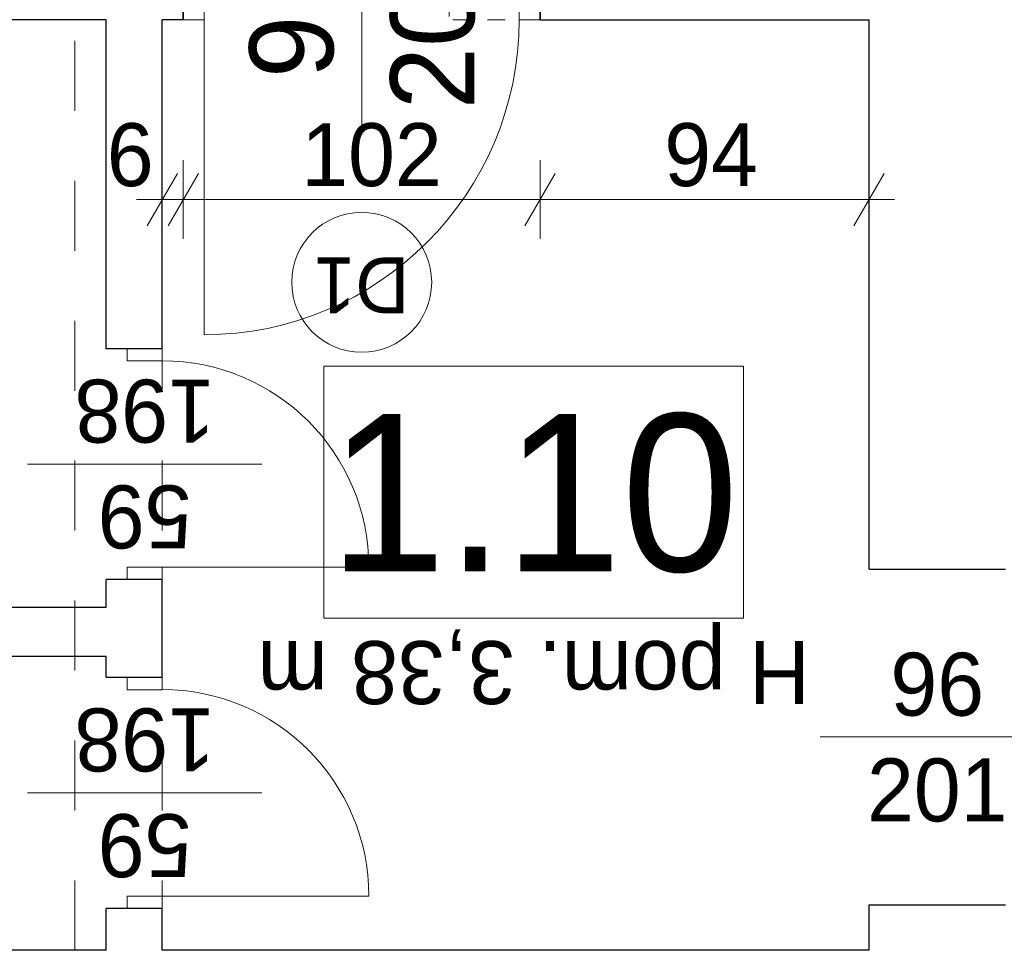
# Model space of a CAD drawing. Extents: x -145259 to -66341, y -2316 to 227384.
# Tile 40 of 141: x -123716 to -120902, y 94754 to 97414. Entities that reach past the tile are written whole.
import ezdxf

# ---------------------------------------------------------------- set-up
doc = ezdxf.new("R2010")
doc.units = 0
doc.header["$MEASUREMENT"] = 0
doc.linetypes.add('Hidden Line', pattern=[100, 50, -50])
doc.linetypes.add('Przerywana', pattern=[400, 200, -200])
for name, color, linetype, lineweight in [('Arch drzwi_Nr_Pióra__5', 7, 'Continuous', 13), ('Arch opisy okien_Nr_Pióra__5', 7, 'Continuous', 13), ('Arch opisy_Nr_Pióra__1', 7, 'Continuous', 25), ('Arch opisy_Nr_Pióra__21', 7, 'Continuous', 13), ('Arch wymiary_Nr_Pióra__21', 7, 'Continuous', 13), ('Arch wymiary_Nr_Pióra__5', 7, 'Continuous', 13), ('Arch zmurowania_Nr_Pióra__27', 7, 'Continuous', 35), ('Drzwi ArchiCAD_Nr_Pióra__27', 7, 'Continuous', 35), ('Drzwi ArchiCAD_Nr_Pióra__5', 7, 'Continuous', 13), ('INWENT OPISY_Nr_Pióra__21', 7, 'Continuous', 13), ('INWENT STROPY_Nr_Pióra__21', 7, 'Continuous', 13), ('INWENT. DRZWI_Nr_Pióra__21', 7, 'Continuous', 13), ('INWENT.ŚCIANY_Nr_Pióra__1', 7, 'Continuous', 25)]:
    doc.layers.add(name, color=color, linetype=linetype, lineweight=lineweight)
doc.layers.add('Arch wyburzenia_Nr_Pióra__2', color=7, linetype='Continuous', lineweight=13, true_color=0x7f7f7f)
doc.layers.add('INWENT.ŚCIANY_Nr_Pióra__2', color=7, linetype='Continuous', lineweight=13, true_color=0x7f7f7f)
for name, color, linetype in [('Arch wymiary', 7, 'Continuous'), ('Arch zmurowania', 7, 'Continuous'), ('Drzwi ArchiCAD', 7, 'Continuous')]:
    doc.layers.add(name, color=color, linetype=linetype)
doc.styles.add('GENERATED_STYLE_1', font='txt')
doc.styles.add('GENERATED_STYLE_5', font='txt')
doc.styles.add('GENERATED_STYLE_7', font='txt')
doc.styles.add('GENERATED_STYLE_8', font='txt')
doc.dimstyles.new('GENERATED_STYLE__2', dxfattribs={"dimtxt": 179.999995, "dimasz": 114, "dimexe": 0.18, "dimexo": 0, "dimgap": 0.09, "dimtad": 1, "dimtih": 1, "dimtoh": 1, "dimdec": 0, "dimlfac": 0.1, "dimzin": 0, "dimdsep": 46, "dimtxsty": 'GENERATED_STYLE_1', "dimblk": 'ARROWHEAD_2', "dimblk1": 'ARROWHEAD_2', "dimblk2": 'ARROWHEAD_2', "dimcen": 0.09, "dimclrd": 7, "dimclre": 7, "dimclrt": 7, "dimazin": 0, "dimtfac": 1, "dimtdec": 4, "dimtmove": 0, "dimatfit": 3, "dimfxl": 0, "dimtolj": 1, "dimtzin": 0, "dimarcsym": 0})

# ---------------------------------------------------------------- blocks, each defined once
blk = doc.blocks.new('D1 Drzwi proste 14_8')
at = {"layer": 'Drzwi ArchiCAD_Nr_Pióra__27', "linetype": 'Continuous'}
for p, q in [((-510, 0), (-510, -115)), ((510, 0), (510, -115))]:
    blk.add_line(p, q, dxfattribs=at)
at = {"layer": 'Drzwi ArchiCAD_Nr_Pióra__5', "linetype": 'Continuous'}
for p, q in [((450, 0), (450, 900)), ((-450, 0), (-510, 0)), ((-510, 0), (-510, -115)), ((-450, -115), (-450, 0)), ((510, 0), (450, 0)), ((450, 0), (450, -115)), ((510, -115), (510, 0)), ((-510, -115), (-450, -115)), ((450, -115), (510, -115))]:
    blk.add_line(p, q, dxfattribs=at)
blk.add_arc((450, 0), 900, 90, 180, dxfattribs=at)
blk = doc.blocks.new('Ściana_207', base_point=(-123248.7, 97533.6))
at = {"layer": 'Arch zmurowania_Nr_Pióra__27', "linetype": 'Continuous'}
for p, q in [((-123248.7, 97528.6), (-123248.7, 97533.6)), ((-123248.7, 97413.6), (-123248.7, 97528.6)), ((-122228.7, 97528.6), (-122228.7, 97533.6)), ((-122228.7, 97413.6), (-122228.7, 97528.6))]:
    blk.add_line(p, q, dxfattribs=at)
at = {"layer": 'Drzwi ArchiCAD', "color": 8, "linetype": 'Continuous', "lineweight": 13, "true_color": 0x7f7f7f, "zscale": 1000, "rotation": 180}
blk.add_blockref('D1 Drzwi proste 14_8', (-122738.7, 97413.6), dxfattribs=at)
blk = doc.blocks.new('*D1417')
at = {"layer": 'Arch wymiary_Nr_Pióra__5', "linetype": 'Continuous'}
for p, q in [((-123308.7, 96787.4), (-123308.7, 97012.4)), ((-123248.7, 96787.4), (-123248.7, 97012.4)), ((-123265.4, 96974.9), (-123352, 96824.9)), ((-123205.4, 96974.9), (-123292, 96824.9)), ((-123382.1, 96899.9), (-123308.7, 96899.9)), ((-123308.7, 96899.9), (-123248.7, 96899.9))]:
    blk.add_line(p, q, dxfattribs=at)
at = {"layer": 'Arch wymiary_Nr_Pióra__21', "char_height": 180, "attachment_point": 7, "style": 'GENERATED_STYLE_1'}
for s, insert in [('{6}', (-123467.3, 96935.9)), ('{102}', (-122911.5, 96935.9)), ('{94}', (-121873.9, 96935.9))]:
    blk.add_mtext(s, dxfattribs=dict(at, insert=insert))
blk = doc.blocks.new('ARROWHEAD_2')
at = {"color": 0, "linetype": 'Continuous', "lineweight": 0}
for p, q in [((-0.378, -0.655), (0.378, 0.655)), ((0, 0), (-1, 0))]:
    blk.add_line(p, q, dxfattribs=at)
blk = doc.blocks.new('*D1418')
at = {"layer": 'Arch wymiary_Nr_Pióra__5', "linetype": 'Continuous'}
for p, q in [((-123248.7, 96787.4), (-123248.7, 97012.4)), ((-122228.7, 96787.4), (-122228.7, 97012.4)), ((-123205.4, 96974.9), (-123292, 96824.9)), ((-122185.4, 96974.9), (-122272, 96824.9)), ((-123248.7, 96899.9), (-122228.7, 96899.9))]:
    blk.add_line(p, q, dxfattribs=at)
at = {"layer": 'Arch wymiary_Nr_Pióra__21', "char_height": 180, "attachment_point": 7, "style": 'GENERATED_STYLE_1'}
for s, insert in [('{6}', (-123467.3, 96935.9)), ('{102}', (-122911.5, 96935.9)), ('{94}', (-121873.9, 96935.9))]:
    blk.add_mtext(s, dxfattribs=dict(at, insert=insert))
blk = doc.blocks.new('*D1419')
at = {"layer": 'Arch wymiary_Nr_Pióra__5', "linetype": 'Continuous'}
for p, q in [((-122228.7, 96787.4), (-122228.7, 97012.4)), ((-121288.7, 96787.4), (-121288.7, 97012.4)), ((-122185.4, 96974.9), (-122272, 96824.9)), ((-121332, 96824.9), (-121245.4, 96974.9)), ((-122228.7, 96899.9), (-121288.7, 96899.9)), ((-121288.7, 96899.9), (-121215.4, 96899.9))]:
    blk.add_line(p, q, dxfattribs=at)
at = {"layer": 'Arch wymiary_Nr_Pióra__21', "char_height": 180, "attachment_point": 7, "style": 'GENERATED_STYLE_1'}
for s, insert in [('{6}', (-123467.3, 96935.9)), ('{102}', (-122911.5, 96935.9)), ('{94}', (-121873.9, 96935.9))]:
    blk.add_mtext(s, dxfattribs=dict(at, insert=insert))

msp = doc.modelspace()

# ---------------------------------------------------------------- hatches: boundary and pattern name
at = {"layer": 'Arch wyburzenia_Nr_Pióra__2', "linetype": 'Continuous'}
h = msp.add_hatch(dxfattribs=at)
h.set_pattern_fill('Cut_Stone', color=256, style=0, pattern_type=2)
h.set_pattern_definition([(45, (0, 200), (-63.63961, 63.63961), [0, -60, 0, -90]), (110, (200, 200), (84.572336, 30.781813), [0, -44, 0, -76])])
h.paths.add_polyline_path([(-122488.7, 97413.6), (-122228.7, 97413.6), (-122228.7, 97573.6), (-122488.7, 97573.6)], flags=0)

# ---------------------------------------------------------------- linework, layer by layer
at = {"layer": 'Arch drzwi_Nr_Pióra__5', "linetype": 'Continuous'}
msp.add_line((-122738.7, 97760.7), (-122738.7, 97090.7), dxfattribs=at)
at = {"layer": 'Arch opisy okien_Nr_Pióra__5', "linetype": 'Continuous'}
msp.add_circle((-122738.7, 96663.6), 200, dxfattribs=at)
at = {"layer": 'Arch opisy_Nr_Pióra__21', "linetype": 'Continuous'}
for p, q in [((-121647.1, 96423.5), (-122847.1, 96423.5)), ((-122847.1, 96423.5), (-122847.1, 95703.5)), ((-121647.1, 95703.5), (-121647.1, 96423.5)), ((-122847.1, 95703.5), (-121647.1, 95703.5))]:
    msp.add_line(p, q, dxfattribs=at)
at = {"layer": 'INWENT OPISY_Nr_Pióra__21', "linetype": 'Continuous'}
for p, q in [((-123023.7, 96143.6), (-123693.7, 96143.6)), ((-121428.7, 95363.6), (-120758.7, 95363.6)), ((-123023.7, 95203.6), (-123693.7, 95203.6))]:
    msp.add_line(p, q, dxfattribs=at)
at = {"layer": 'INWENT STROPY_Nr_Pióra__21', "linetype": 'Przerywana'}
for p, q in [((-123558.7, 94753.6), (-123558.7, 100873.6)), ((-123308.7, 94753.6), (-123308.7, 100873.6))]:
    msp.add_line(p, q, dxfattribs=at)
at = {"layer": 'INWENT. DRZWI_Nr_Pióra__21', "linetype": 'Continuous'}
for p, q in [((-123408.7, 96438.6), (-123408.7, 96473.6)), ((-123308.7, 96438.6), (-123308.7, 96473.6)), ((-123308.7, 96438.6), (-123408.7, 96438.6)), ((-123308.7, 95848.6), (-123408.7, 95848.6)), ((-123408.7, 95848.6), (-123408.7, 95813.6)), ((-123308.7, 95848.6), (-122718.2, 95848.6)), ((-123308.7, 95848.6), (-123308.7, 95813.6)), ((-123408.7, 95498.6), (-123408.7, 95533.6)), ((-123308.7, 95498.6), (-123308.7, 95533.6)), ((-123308.7, 95498.6), (-123408.7, 95498.6)), ((-123308.7, 94908.6), (-123408.7, 94908.6)), ((-123408.7, 94908.6), (-123408.7, 94873.6)), ((-123308.7, 94908.6), (-122718.2, 94908.6)), ((-123308.7, 94908.6), (-123308.7, 94873.6))]:
    msp.add_line(p, q, dxfattribs=at)
for centre in [(-123308.7, 95848.6), (-123308.7, 94908.6)]:
    msp.add_arc(centre, 590.5, 0, 90, dxfattribs=at)
at = {"layer": 'INWENT.ŚCIANY_Nr_Pióra__1', "linetype": 'Continuous'}
for p, q in [((-123248.7, 97573.6), (-123248.7, 97413.6)), ((-122228.7, 97573.6), (-122228.7, 97413.6)), ((-123468.7, 97413.6), (-125008.7, 97413.6)), ((-123468.7, 96473.6), (-123468.7, 97413.6)), ((-123248.7, 97413.6), (-123308.7, 97413.6)), ((-123308.7, 96473.6), (-123308.7, 97413.6)), ((-122228.7, 97413.6), (-121288.7, 97413.6)), ((-121288.7, 95843.6), (-121288.7, 97413.6)), ((-123308.7, 96473.6), (-123468.7, 96473.6)), ((-121288.7, 95843.6), (-120898.7, 95843.6)), ((-123468.7, 95733.6), (-123468.7, 95813.6)), ((-123308.7, 95813.6), (-123468.7, 95813.6)), ((-123308.7, 95533.6), (-123308.7, 95813.6)), ((-123468.7, 95733.6), (-124808.7, 95733.6)), ((-123468.7, 95593.6), (-124808.7, 95593.6)), ((-123468.7, 95533.6), (-123468.7, 95593.6)), ((-123308.7, 95533.6), (-123468.7, 95533.6)), ((-123468.7, 94753.6), (-123468.7, 94873.6)), ((-123308.7, 94873.6), (-123468.7, 94873.6)), ((-123308.7, 94753.6), (-123308.7, 94873.6)), ((-121288.7, 94753.6), (-121288.7, 94883.6)), ((-121288.7, 94883.6), (-120898.7, 94883.6)), ((-123468.7, 94753.6), (-126508.7, 94753.6)), ((-121288.7, 94753.6), (-123308.7, 94753.6))]:
    msp.add_line(p, q, dxfattribs=at)
at = {"layer": 'INWENT.ŚCIANY_Nr_Pióra__2', "linetype": 'Hidden Line'}
for p in [(-122488.7, 97573.6), (-122228.7, 97413.6)]:
    msp.add_line(p, (-122488.7, 97413.6), dxfattribs=at)

# ---------------------------------------------------------------- block references
at = {"layer": 'Arch zmurowania'}
msp.add_blockref('Ściana_207', (-123248.7, 97533.6), dxfattribs=at)

# ---------------------------------------------------------------- texts
at = {"layer": 'Arch drzwi_Nr_Pióra__5', "linetype": 'Continuous', "insert": (-123059.8, 97425.7), "char_height": 240, "width": 1346.334, "attachment_point": 2, "rotation": 90, "line_spacing_factor": 1.007146, "style": 'GENERATED_STYLE_7'}
msp.add_mtext('{90\\P200}', dxfattribs=at)
at = {"layer": 'Arch opisy_Nr_Pióra__1', "linetype": 'Continuous', "insert": (-122738.7, 96574.5), "char_height": 160, "attachment_point": 2, "rotation": 180, "style": 'GENERATED_STYLE_8'}
msp.add_mtext('{D1}', dxfattribs=at)
at = {"layer": 'Arch opisy_Nr_Pióra__1', "linetype": 'Continuous', "insert": (-122247.1, 95830.9), "char_height": 450, "attachment_point": 8, "style": 'GENERATED_STYLE_5'}
msp.add_mtext('{1.10}', dxfattribs=at)
at = {"layer": 'INWENT OPISY_Nr_Pióra__21', "linetype": 'Continuous', "char_height": 180, "width": 1346.334, "attachment_point": 2, "rotation": 180, "line_spacing_factor": 1.007581, "style": 'GENERATED_STYLE_7'}
for insert in [(-123358.7, 95902.8), (-123358.7, 94962.8)]:
    msp.add_mtext('{59\\P198}', dxfattribs=dict(at, insert=insert))
at = {"layer": 'INWENT OPISY_Nr_Pióra__21', "linetype": 'Continuous', "insert": (-122247.1, 95457.6), "char_height": 180, "attachment_point": 2, "rotation": 180, "style": 'GENERATED_STYLE_7'}
msp.add_mtext('{H pom. 3,38 m}', dxfattribs=at)
at = {"layer": 'INWENT OPISY_Nr_Pióra__21', "linetype": 'Continuous', "insert": (-121093.7, 95604.4), "char_height": 180, "width": 1346.334, "attachment_point": 2, "line_spacing_factor": 1.007146, "style": 'GENERATED_STYLE_7'}
msp.add_mtext('{96\\P201}', dxfattribs=at)

# ---------------------------------------------------------------- dimensions: what is measured, and where the dimension line sits
at = {"layer": 'Arch wymiary', "linetype": 'Continuous'}
for p1, p2, picture, middle in [((-123308.7, 97017.3), (-123248.7, 97413.6), '*D1417', (-123399, 97025.9)), ((-123248.7, 97413.6), (-122228.7, 97413.6), '*D1418', (-122706.6, 97025.9)), ((-122228.7, 97413.6), (-121288.7, 97035.4), '*D1419', (-121737.3, 97025.9))]:
    dim = msp.add_linear_dim(base=(-123308.7, 96899.9), p1=p1, p2=p2, dimstyle='GENERATED_STYLE__2', dxfattribs=at)
    dim.commit()
    dim.dimension.update_dxf_attribs({"geometry": picture, "text_midpoint": middle})

doc.saveas('drawing.dxf')
